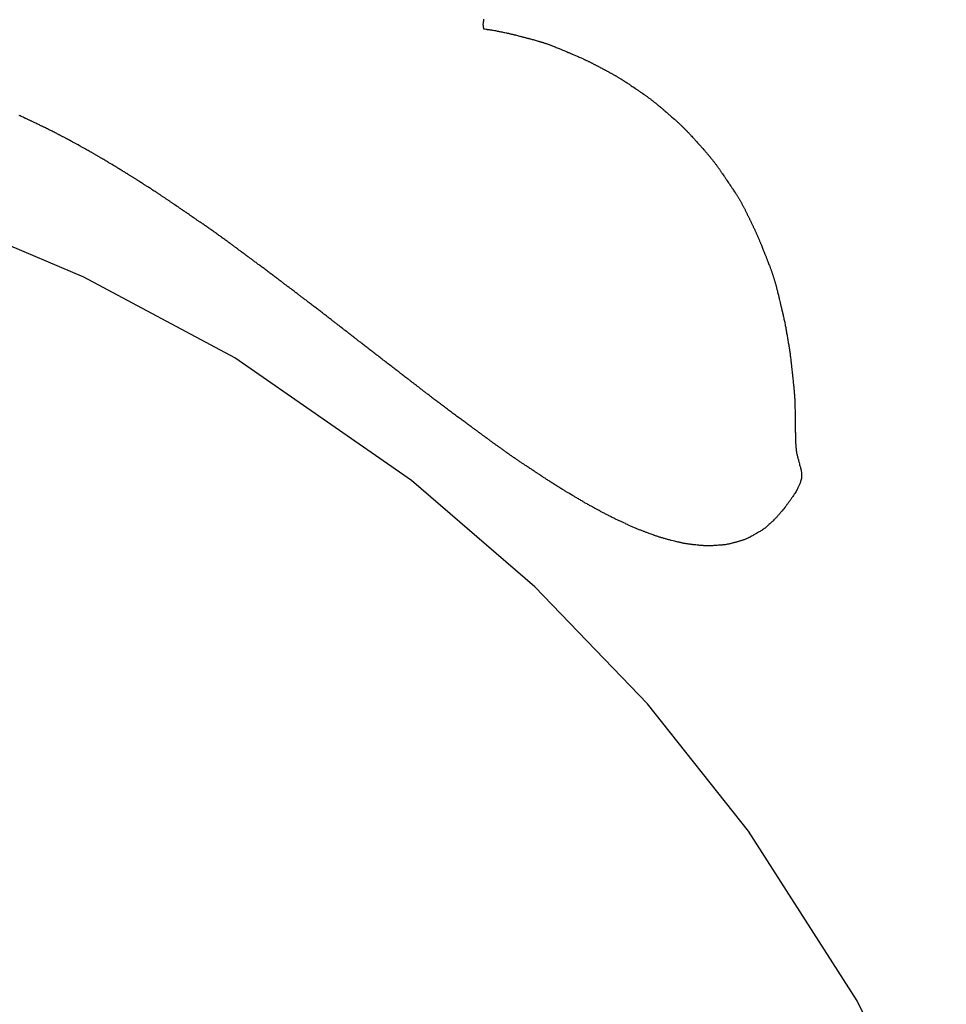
# Model space of a CAD drawing. Header units: millimetres. Extents: x -4577 to 1032787, y -66234 to 201209.
# Tile 105 of 256: x 3773.19 to 3774.8, y -8941.63 to -8939.92. Entities that reach past the tile are written whole.
import ezdxf

# ---------------------------------------------------------------- set-up
doc = ezdxf.new("R2010")
doc.units = ezdxf.units.MM
doc.linetypes.add('510_5_2OG_ELT_1004$0$11-07-22_DS_2OG$0$AUSGEZOGEN', pattern=[0])
doc.layers.add('510_5_2OG_ELT_1004$0$11-07-22_DS_2OG$0$EBENE_1', color=8, linetype='510_5_2OG_ELT_1004$0$11-07-22_DS_2OG$0$AUSGEZOGEN')

# ---------------------------------------------------------------- blocks, each defined once
blk = doc.blocks.new('510_5_2OG_ELT_1004')
at = {"layer": '510_5_2OG_ELT_1004$0$11-07-22_DS_2OG$0$EBENE_1'}
for p, q in [((3773.3049, -8940.3204), (3773.0323, -8940.2051)), ((3773.5671, -8940.4603), (3773.3049, -8940.3204)), ((3773.8738, -8940.6731), (3773.5671, -8940.4603)), ((3774.0875, -8940.8574), (3773.8738, -8940.6731)), ((3774.2829, -8941.0605), (3774.0875, -8940.8574)), ((3774.4585, -8941.2809), (3774.2829, -8941.0605)), ((3774.6471, -8941.5756), (3774.4585, -8941.2809)), ((3774.8016, -8941.8905), (3774.6471, -8941.5756))]:
    blk.add_line(p, q, dxfattribs=at)
blk.add_lwpolyline([(3773.9988, -8939.8726), (3773.9985, -8939.8746), (3773.9983, -8939.8764), (3773.9981, -8939.8779), (3773.9978, -8939.8801), (3773.9976, -8939.8816), (3773.9988, -8939.8897), (3774.0003, -8939.8899), (3774.003, -8939.8903), (3774.0041, -8939.8904), (3774.0051, -8939.8905), (3774.0062, -8939.8907), (3774.0072, -8939.8908), (3774.0083, -8939.8909), (3774.0093, -8939.8911), (3774.0103, -8939.8912), (3774.0114, -8939.8914), (3774.0124, -8939.8915), (3774.0135, -8939.8917), (3774.0145, -8939.8919), (3774.0155, -8939.8921), (3774.0175, -8939.8924), (3774.0193, -8939.8928), (3774.0209, -8939.8931), (3774.0222, -8939.8934), (3774.0234, -8939.8936), (3774.0245, -8939.8939), (3774.0256, -8939.8941), (3774.0269, -8939.8943), (3774.0286, -8939.8947), (3774.0296, -8939.8949), (3774.0309, -8939.8951), (3774.0323, -8939.8954), (3774.0339, -8939.8957), (3774.0357, -8939.8961), (3774.0376, -8939.8965), (3774.0386, -8939.8967), (3774.0396, -8939.8969), (3774.0406, -8939.8972), (3774.0417, -8939.8974), (3774.0427, -8939.8976), (3774.0438, -8939.8978), (3774.0448, -8939.8981), (3774.0459, -8939.8983), (3774.0469, -8939.8986), (3774.048, -8939.8988), (3774.049, -8939.8991), (3774.05, -8939.8993), (3774.051, -8939.8996), (3774.052, -8939.8998), (3774.054, -8939.9003), (3774.0559, -8939.9008), (3774.0576, -8939.9013), (3774.0593, -8939.9017), (3774.0608, -8939.9021), (3774.0622, -8939.9025), (3774.0634, -8939.9028), (3774.0646, -8939.9031), (3774.0658, -8939.9034), (3774.0669, -8939.9037), (3774.0679, -8939.904), (3774.069, -8939.9043), (3774.07, -8939.9045), (3774.0712, -8939.9049), (3774.0725, -8939.9052), (3774.074, -8939.9056), (3774.0758, -8939.9061), (3774.0768, -8939.9063), (3774.0778, -8939.9066), (3774.079, -8939.9069), (3774.0802, -8939.9072), (3774.0816, -8939.9076), (3774.0831, -8939.908), (3774.0846, -8939.9084), (3774.0863, -8939.9088), (3774.088, -8939.9093), (3774.0897, -8939.9098), (3774.0916, -8939.9103), (3774.0935, -8939.9108), (3774.0944, -8939.9111), (3774.0954, -8939.9114), (3774.0964, -8939.9117), (3774.0974, -8939.912), (3774.0984, -8939.9123), (3774.0994, -8939.9126), (3774.1004, -8939.9129), (3774.1014, -8939.9132), (3774.1024, -8939.9135), (3774.1034, -8939.9138), (3774.1045, -8939.9142), (3774.1055, -8939.9145), (3774.1065, -8939.9148), (3774.1075, -8939.9152), (3774.1086, -8939.9155), (3774.1096, -8939.9159), (3774.1106, -8939.9163), (3774.1116, -8939.9166), (3774.1126, -8939.917), (3774.1136, -8939.9174), (3774.1146, -8939.9177), (3774.1156, -8939.9181), (3774.1166, -8939.9185), (3774.1176, -8939.9189), (3774.1185, -8939.9192), (3774.1195, -8939.9196), (3774.1213, -8939.9203), (3774.1231, -8939.9211), (3774.1249, -8939.9218), (3774.1266, -8939.9225), (3774.1282, -8939.9231), (3774.1297, -8939.9238), (3774.1312, -8939.9244), (3774.1326, -8939.925), (3774.1338, -8939.9255), (3774.135, -8939.926), (3774.136, -8939.9265), (3774.1379, -8939.9272), (3774.1395, -8939.9279), (3774.1408, -8939.9285), (3774.1419, -8939.9289), (3774.1437, -8939.9297), (3774.1455, -8939.9305), (3774.1464, -8939.9309), (3774.1475, -8939.9313), (3774.1488, -8939.9319), (3774.1512, -8939.9329), (3774.1521, -8939.9333), (3774.1532, -8939.9337), (3774.1543, -8939.9342), (3774.1555, -8939.9347), (3774.1568, -8939.9353), (3774.1582, -8939.9359), (3774.1597, -8939.9365), (3774.1612, -8939.9372), (3774.1628, -8939.9378), (3774.1645, -8939.9386), (3774.1662, -8939.9393), (3774.1679, -8939.9401), (3774.1706, -8939.9413), (3774.1715, -8939.9417), (3774.1725, -8939.9421), (3774.1734, -8939.9426), (3774.1743, -8939.943), (3774.1752, -8939.9434), (3774.1762, -8939.9439), (3774.1771, -8939.9443), (3774.178, -8939.9447), (3774.179, -8939.9452), (3774.1799, -8939.9456), (3774.1808, -8939.9461), (3774.1817, -8939.9465), (3774.1827, -8939.947), (3774.1836, -8939.9474), (3774.1845, -8939.9479), (3774.1855, -8939.9484), (3774.1864, -8939.9488), (3774.1873, -8939.9493), (3774.1882, -8939.9498), (3774.1891, -8939.9502), (3774.1901, -8939.9507), (3774.191, -8939.9512), (3774.1919, -8939.9517), (3774.1928, -8939.9521), (3774.1937, -8939.9526), (3774.1946, -8939.9531), (3774.1956, -8939.9536), (3774.1965, -8939.954), (3774.1974, -8939.9545), (3774.1983, -8939.955), (3774.1992, -8939.9555), (3774.2001, -8939.956), (3774.201, -8939.9565), (3774.202, -8939.957), (3774.2029, -8939.9574), (3774.2038, -8939.9579), (3774.2047, -8939.9584), (3774.2056, -8939.9589), (3774.2065, -8939.9594), (3774.2074, -8939.9599), (3774.2083, -8939.9604), (3774.2092, -8939.9609), (3774.2102, -8939.9613), (3774.2111, -8939.9618), (3774.212, -8939.9623), (3774.2129, -8939.9628), (3774.2138, -8939.9633), (3774.2147, -8939.9638), (3774.2156, -8939.9643), (3774.2165, -8939.9648), (3774.2174, -8939.9653), (3774.2183, -8939.9658), (3774.2193, -8939.9663), (3774.2202, -8939.9668), (3774.2211, -8939.9673), (3774.222, -8939.9678), (3774.2229, -8939.9683), (3774.2238, -8939.9688), (3774.2247, -8939.9693), (3774.2256, -8939.9698), (3774.2265, -8939.9703), (3774.2274, -8939.9708), (3774.2283, -8939.9713), (3774.2292, -8939.9719), (3774.23, -8939.9724), (3774.2309, -8939.9729), (3774.2318, -8939.9734), (3774.2327, -8939.974), (3774.2336, -8939.9745), (3774.2345, -8939.975), (3774.2354, -8939.9756), (3774.2362, -8939.9761), (3774.2371, -8939.9766), (3774.238, -8939.9772), (3774.2388, -8939.9777), (3774.2397, -8939.9783), (3774.2414, -8939.9793), (3774.243, -8939.9804), (3774.2446, -8939.9814), (3774.2462, -8939.9824), (3774.2477, -8939.9834), (3774.2491, -8939.9844), (3774.2505, -8939.9853), (3774.2517, -8939.9861), (3774.2529, -8939.9869), (3774.254, -8939.9877), (3774.255, -8939.9883), (3774.2567, -8939.9895), (3774.258, -8939.9904), (3774.2599, -8939.9916), (3774.2624, -8939.9933), (3774.2634, -8939.994), (3774.2655, -8939.9954), (3774.2664, -8939.996), (3774.2675, -8939.9967), (3774.2686, -8939.9975), (3774.2699, -8939.9984), (3774.2712, -8939.9993), (3774.2726, -8940.0003), (3774.2741, -8940.0013), (3774.2765, -8940.0029), (3774.2773, -8940.0035), (3774.2781, -8940.0041), (3774.279, -8940.0047), (3774.2798, -8940.0053), (3774.2807, -8940.0059), (3774.2816, -8940.0066), (3774.2825, -8940.0072), (3774.2833, -8940.0078), (3774.2842, -8940.0085), (3774.2851, -8940.0091), (3774.286, -8940.0098), (3774.2869, -8940.0105), (3774.2878, -8940.0111), (3774.2887, -8940.0118), (3774.2896, -8940.0125), (3774.2905, -8940.0132), (3774.2914, -8940.0139), (3774.2923, -8940.0146), (3774.2932, -8940.0153), (3774.294, -8940.016), (3774.2949, -8940.0166), (3774.2958, -8940.0173), (3774.2966, -8940.018), (3774.2975, -8940.0187), (3774.2983, -8940.0194), (3774.2991, -8940.0201), (3774.2999, -8940.0207), (3774.3007, -8940.0214), (3774.3015, -8940.022), (3774.303, -8940.0233), (3774.3045, -8940.0245), (3774.3059, -8940.0257), (3774.3072, -8940.0268), (3774.3085, -8940.0279), (3774.3096, -8940.0289), (3774.3106, -8940.0297), (3774.3116, -8940.0306), (3774.3132, -8940.0319), (3774.3143, -8940.0329), (3774.3159, -8940.0343), (3774.3185, -8940.0365), (3774.3195, -8940.0374), (3774.3209, -8940.0386), (3774.3217, -8940.0393), (3774.3227, -8940.0401), (3774.3238, -8940.041), (3774.3249, -8940.0421), (3774.3262, -8940.0432), (3774.3276, -8940.0444), (3774.3298, -8940.0463), (3774.3305, -8940.047), (3774.3313, -8940.0476), (3774.3321, -8940.0483), (3774.3329, -8940.0491), (3774.3337, -8940.0498), (3774.3345, -8940.0506), (3774.3354, -8940.0513), (3774.3362, -8940.0521), (3774.3371, -8940.0529), (3774.3379, -8940.0537), (3774.3388, -8940.0545), (3774.3397, -8940.0553), (3774.3405, -8940.0561), (3774.3414, -8940.0569), (3774.3423, -8940.0578), (3774.3432, -8940.0586), (3774.344, -8940.0594), (3774.3449, -8940.0603), (3774.3458, -8940.0612), (3774.3466, -8940.062), (3774.3475, -8940.0629), (3774.3483, -8940.0637), (3774.3492, -8940.0646), (3774.35, -8940.0654), (3774.3509, -8940.0663), (3774.3517, -8940.0671), (3774.3525, -8940.068), (3774.3533, -8940.0688), (3774.3541, -8940.0697), (3774.3549, -8940.0705), (3774.3556, -8940.0713), (3774.3564, -8940.0721), (3774.3571, -8940.0729), (3774.3578, -8940.0737), (3774.3585, -8940.0744), (3774.3599, -8940.0759), (3774.3612, -8940.0773), (3774.3624, -8940.0787), (3774.3635, -8940.0799), (3774.3646, -8940.0811), (3774.3655, -8940.0821), (3774.3664, -8940.0831), (3774.3678, -8940.0846), (3774.3688, -8940.0858), (3774.3701, -8940.0872), (3774.3723, -8940.0897), (3774.3732, -8940.0906), (3774.3744, -8940.092), (3774.3751, -8940.0928), (3774.376, -8940.0938), (3774.3769, -8940.0949), (3774.378, -8940.096), (3774.3792, -8940.0974), (3774.3811, -8940.0995), (3774.3817, -8940.1003), (3774.3824, -8940.101), (3774.3831, -8940.1019), (3774.3838, -8940.1027), (3774.3846, -8940.1035), (3774.3853, -8940.1044), (3774.3861, -8940.1053), (3774.3868, -8940.1062), (3774.3876, -8940.1071), (3774.3884, -8940.108), (3774.3892, -8940.109), (3774.39, -8940.1099), (3774.3908, -8940.1109), (3774.3916, -8940.1119), (3774.3924, -8940.1129), (3774.3932, -8940.1139), (3774.3941, -8940.1149), (3774.3949, -8940.1159), (3774.3957, -8940.1169), (3774.3965, -8940.1179), (3774.3973, -8940.119), (3774.3981, -8940.12), (3774.3989, -8940.121), (3774.3997, -8940.1221), (3774.4005, -8940.1231), (3774.4013, -8940.1241), (3774.402, -8940.1252), (3774.4028, -8940.1262), (3774.4035, -8940.1272), (3774.4043, -8940.1283), (3774.405, -8940.1293), (3774.4057, -8940.1303), (3774.4065, -8940.1313), (3774.4072, -8940.1323), (3774.4079, -8940.1333), (3774.4085, -8940.1342), (3774.4092, -8940.1352), (3774.4099, -8940.1361), (3774.4105, -8940.137), (3774.4111, -8940.138), (3774.4117, -8940.1388), (3774.4123, -8940.1397), (3774.4135, -8940.1414), (3774.4145, -8940.143), (3774.4155, -8940.1444), (3774.4165, -8940.1458), (3774.4173, -8940.1471), (3774.4181, -8940.1482), (3774.4187, -8940.1492), (3774.4199, -8940.151), (3774.4209, -8940.1524), (3774.4216, -8940.1535), (3774.4227, -8940.1551), (3774.4236, -8940.1565), (3774.4246, -8940.158), (3774.4253, -8940.1589), (3774.426, -8940.1601), (3774.4275, -8940.1623), (3774.4282, -8940.1632), (3774.4288, -8940.1642), (3774.4296, -8940.1653), (3774.4304, -8940.1665), (3774.4312, -8940.1678), (3774.4322, -8940.1692), (3774.4331, -8940.1707), (3774.4342, -8940.1722), (3774.4358, -8940.1747), (3774.4363, -8940.1755), (3774.4368, -8940.1764), (3774.4374, -8940.1772), (3774.438, -8940.1781), (3774.4385, -8940.179), (3774.4391, -8940.1799), (3774.4397, -8940.1809), (3774.4403, -8940.1818), (3774.4408, -8940.1827), (3774.4414, -8940.1837), (3774.442, -8940.1846), (3774.4426, -8940.1856), (3774.4431, -8940.1866), (3774.4437, -8940.1875), (3774.4443, -8940.1885), (3774.4448, -8940.1895), (3774.4454, -8940.1905), (3774.446, -8940.1915), (3774.4465, -8940.1924), (3774.447, -8940.1934), (3774.4476, -8940.1944), (3774.4481, -8940.1954), (3774.4487, -8940.1964), (3774.4492, -8940.1974), (3774.4497, -8940.1984), (3774.4502, -8940.1994), (3774.4508, -8940.2004), (3774.4513, -8940.2014), (3774.4518, -8940.2024), (3774.4523, -8940.2034), (3774.4528, -8940.2044), (3774.4533, -8940.2055), (3774.4538, -8940.2065), (3774.4543, -8940.2075), (3774.4548, -8940.2085), (3774.4553, -8940.2095), (3774.4558, -8940.2105), (3774.4563, -8940.2115), (3774.4568, -8940.2126), (3774.4573, -8940.2136), (3774.4578, -8940.2146), (3774.4583, -8940.2156), (3774.4588, -8940.2166), (3774.4593, -8940.2177), (3774.4598, -8940.2187), (3774.4603, -8940.2197), (3774.4608, -8940.2207), (3774.4613, -8940.2217), (3774.4618, -8940.2228), (3774.4623, -8940.2238), (3774.4627, -8940.2248), (3774.4632, -8940.2258), (3774.4637, -8940.2269), (3774.4642, -8940.2279), (3774.4647, -8940.2289), (3774.4652, -8940.2299), (3774.4657, -8940.2309), (3774.4662, -8940.232), (3774.4666, -8940.233), (3774.4671, -8940.234), (3774.4676, -8940.235), (3774.4681, -8940.2361), (3774.4686, -8940.2371), (3774.4691, -8940.2381), (3774.4695, -8940.2391), (3774.47, -8940.2402), (3774.4705, -8940.2412), (3774.471, -8940.2422), (3774.4714, -8940.2433), (3774.4719, -8940.2443), (3774.4724, -8940.2453), (3774.4728, -8940.2464), (3774.4733, -8940.2474), (3774.4737, -8940.2484), (3774.4742, -8940.2495), (3774.4747, -8940.2505), (3774.4751, -8940.2515), (3774.4756, -8940.2526), (3774.476, -8940.2536), (3774.4764, -8940.2546), (3774.4769, -8940.2557), (3774.4773, -8940.2567), (3774.4777, -8940.2577), (3774.4782, -8940.2587), (3774.4786, -8940.2597), (3774.479, -8940.2607), (3774.4794, -8940.2617), (3774.4798, -8940.2627), (3774.4802, -8940.2637), (3774.4806, -8940.2646), (3774.4813, -8940.2664), (3774.4821, -8940.2682), (3774.4828, -8940.2699), (3774.4834, -8940.2715), (3774.484, -8940.2731), (3774.4846, -8940.2745), (3774.4851, -8940.2758), (3774.4855, -8940.2769), (3774.4863, -8940.2789), (3774.4869, -8940.2804), (3774.4879, -8940.2828), (3774.4888, -8940.2852), (3774.4892, -8940.2863), (3774.4901, -8940.2885), (3774.4905, -8940.2895), (3774.491, -8940.2907), (3774.4915, -8940.292), (3774.492, -8940.2934), (3774.4926, -8940.2949), (3774.4933, -8940.2966), (3774.4943, -8940.2993), (3774.4947, -8940.3003), (3774.4951, -8940.3013), (3774.4954, -8940.3023), (3774.4958, -8940.3033), (3774.4962, -8940.3043), (3774.4966, -8940.3054), (3774.497, -8940.3065), (3774.4974, -8940.3075), (3774.4978, -8940.3086), (3774.4982, -8940.3098), (3774.4986, -8940.3109), (3774.499, -8940.312), (3774.4994, -8940.3132), (3774.4998, -8940.3143), (3774.5002, -8940.3155), (3774.5005, -8940.3167), (3774.5009, -8940.3179), (3774.5013, -8940.319), (3774.5017, -8940.3202), (3774.5021, -8940.3214), (3774.5024, -8940.3226), (3774.5028, -8940.3238), (3774.5031, -8940.325), (3774.5035, -8940.3262), (3774.5038, -8940.3273), (3774.5042, -8940.3285), (3774.5045, -8940.3297), (3774.5048, -8940.3308), (3774.5052, -8940.332), (3774.5055, -8940.3331), (3774.5058, -8940.3343), (3774.5061, -8940.3354), (3774.5064, -8940.3365), (3774.5067, -8940.3376), (3774.5069, -8940.3386), (3774.5072, -8940.3397), (3774.5075, -8940.3407), (3774.5077, -8940.3418), (3774.508, -8940.3428), (3774.5085, -8940.3447), (3774.5089, -8940.3465), (3774.5093, -8940.3482), (3774.5097, -8940.3499), (3774.5101, -8940.3513), (3774.5104, -8940.3527), (3774.5107, -8940.3539), (3774.511, -8940.355), (3774.5114, -8940.357), (3774.5118, -8940.3585), (3774.5121, -8940.3598), (3774.5126, -8940.3618), (3774.5132, -8940.3644), (3774.5135, -8940.3654), (3774.5137, -8940.3665), (3774.5141, -8940.3679), (3774.5147, -8940.3704), (3774.5149, -8940.3714), (3774.5152, -8940.3725), (3774.5155, -8940.3737), (3774.5158, -8940.3749), (3774.5161, -8940.3763), (3774.5164, -8940.3777), (3774.5168, -8940.3792), (3774.5172, -8940.3808), (3774.5175, -8940.3824), (3774.5179, -8940.3841), (3774.5183, -8940.3858), (3774.5187, -8940.3875), (3774.5191, -8940.3893), (3774.5195, -8940.3912), (3774.5199, -8940.393), (3774.5203, -8940.3949), (3774.5207, -8940.3967), (3774.5211, -8940.3986), (3774.5215, -8940.4004), (3774.5218, -8940.4023), (3774.5222, -8940.4042), (3774.5225, -8940.406), (3774.5229, -8940.4079), (3774.5232, -8940.4098), (3774.5236, -8940.4117), (3774.5239, -8940.4135), (3774.5242, -8940.4154), (3774.5245, -8940.4173), (3774.5249, -8940.4192), (3774.5252, -8940.421), (3774.5255, -8940.4229), (3774.5258, -8940.4248), (3774.5262, -8940.4267), (3774.5265, -8940.4285), (3774.5268, -8940.4304), (3774.5271, -8940.4323), (3774.5274, -8940.4342), (3774.5278, -8940.4361), (3774.5281, -8940.4379), (3774.5284, -8940.4398), (3774.5287, -8940.4417), (3774.529, -8940.4436), (3774.5293, -8940.4454), (3774.5296, -8940.4473), (3774.5298, -8940.4492), (3774.5301, -8940.4511), (3774.5304, -8940.453), (3774.5306, -8940.4549), (3774.5309, -8940.4567), (3774.5311, -8940.4586), (3774.5314, -8940.4605), (3774.5316, -8940.4623), (3774.5318, -8940.4641), (3774.532, -8940.4659), (3774.5322, -8940.4676), (3774.5324, -8940.4693), (3774.5326, -8940.471), (3774.5328, -8940.4725), (3774.5329, -8940.4741), (3774.5331, -8940.4755), (3774.5332, -8940.4769), (3774.5334, -8940.4783), (3774.5335, -8940.4795), (3774.5336, -8940.4807), (3774.5337, -8940.4817), (3774.5339, -8940.4837), (3774.5341, -8940.4855), (3774.5343, -8940.4871), (3774.5345, -8940.4886), (3774.5346, -8940.49), (3774.5347, -8940.4913), (3774.5349, -8940.4926), (3774.535, -8940.494), (3774.5352, -8940.4955), (3774.5354, -8940.4971), (3774.5356, -8940.4998), (3774.5358, -8940.5008), (3774.5359, -8940.5019), (3774.536, -8940.5031), (3774.5361, -8940.5043), (3774.5363, -8940.5056), (3774.5364, -8940.507), (3774.5366, -8940.5084), (3774.5367, -8940.51), (3774.5369, -8940.5116), (3774.537, -8940.5132), (3774.5372, -8940.5149), (3774.5374, -8940.5166), (3774.5375, -8940.5184), (3774.5377, -8940.5202), (3774.5378, -8940.522), (3774.538, -8940.5239), (3774.5381, -8940.5257), (3774.5382, -8940.5276), (3774.5384, -8940.5295), (3774.5385, -8940.5314), (3774.5386, -8940.5333), (3774.5386, -8940.5352), (3774.5387, -8940.5371), (3774.5388, -8940.539), (3774.5388, -8940.5408), (3774.5389, -8940.5427), (3774.5389, -8940.5446), (3774.539, -8940.5465), (3774.539, -8940.5484), (3774.5391, -8940.5503), (3774.5391, -8940.5522), (3774.5391, -8940.5541), (3774.5391, -8940.556), (3774.5392, -8940.5579), (3774.5392, -8940.5598), (3774.5392, -8940.5617), (3774.5392, -8940.5635), (3774.5393, -8940.5654), (3774.5393, -8940.5672), (3774.5393, -8940.569), (3774.5393, -8940.5708), (3774.5394, -8940.5725), (3774.5394, -8940.5742), (3774.5394, -8940.5758), (3774.5394, -8940.5774), (3774.5394, -8940.5789), (3774.5395, -8940.5803), (3774.5395, -8940.5816), (3774.5395, -8940.5829), (3774.5395, -8940.584), (3774.5395, -8940.5851), (3774.5395, -8940.5871), (3774.5395, -8940.5887), (3774.5396, -8940.5902), (3774.5396, -8940.5915), (3774.5396, -8940.5926), (3774.5396, -8940.5937), (3774.5396, -8940.5948), (3774.5396, -8940.5959), (3774.5396, -8940.5969), (3774.5396, -8940.598), (3774.5396, -8940.5991), (3774.5397, -8940.6001), (3774.5397, -8940.6012), (3774.5397, -8940.6023), (3774.5398, -8940.6033), (3774.5398, -8940.6044), (3774.54, -8940.6064), (3774.5401, -8940.6081), (3774.5402, -8940.6102), (3774.5405, -8940.6137), (3774.5407, -8940.6161), (3774.5408, -8940.6172), (3774.5409, -8940.6185), (3774.5411, -8940.6198), (3774.5412, -8940.6211), (3774.5414, -8940.6225), (3774.5417, -8940.624), (3774.5419, -8940.6254), (3774.5422, -8940.6268), (3774.5425, -8940.6282), (3774.5429, -8940.6296), (3774.5432, -8940.6309), (3774.5435, -8940.6322), (3774.5439, -8940.6334), (3774.5442, -8940.6346), (3774.5445, -8940.6357), (3774.5448, -8940.6368), (3774.5451, -8940.6379), (3774.5453, -8940.6389), (3774.5456, -8940.6399), (3774.5459, -8940.6409), (3774.5461, -8940.6418), (3774.5466, -8940.6438), (3774.5471, -8940.6456), (3774.5476, -8940.6473), (3774.548, -8940.6488), (3774.5483, -8940.6499), (3774.5488, -8940.6518), (3774.5491, -8940.6534), (3774.5495, -8940.655), (3774.5498, -8940.6567), (3774.5501, -8940.6593), (3774.5504, -8940.6647), (3774.5505, -8940.6658), (3774.5504, -8940.667), (3774.5503, -8940.6682), (3774.5501, -8940.6694), (3774.5496, -8940.6714), (3774.5486, -8940.6748), (3774.5483, -8940.6759), (3774.5479, -8940.6772), (3774.5474, -8940.6785), (3774.5469, -8940.6797), (3774.5464, -8940.6809), (3774.5459, -8940.682), (3774.544, -8940.686), (3774.5434, -8940.6873), (3774.5426, -8940.6888), (3774.5418, -8940.6905), (3774.5408, -8940.6922), (3774.5398, -8940.6939), (3774.5388, -8940.6954), (3774.5378, -8940.6968), (3774.537, -8940.6979), (3774.5363, -8940.6989), (3774.5352, -8940.7006), (3774.5346, -8940.7014), (3774.534, -8940.7024), (3774.5332, -8940.7035), (3774.5322, -8940.7049), (3774.5317, -8940.7057), (3774.531, -8940.7066), (3774.5304, -8940.7076), (3774.5296, -8940.7086), (3774.5289, -8940.7096), (3774.5281, -8940.7107), (3774.5274, -8940.7118), (3774.5266, -8940.7128), (3774.5258, -8940.7139), (3774.525, -8940.7149), (3774.5243, -8940.7158), (3774.5236, -8940.7167), (3774.5224, -8940.7182), (3774.5217, -8940.7191), (3774.5188, -8940.7228), (3774.5178, -8940.724), (3774.5167, -8940.7255), (3774.516, -8940.7262), (3774.5154, -8940.727), (3774.5147, -8940.7278), (3774.514, -8940.7286), (3774.5134, -8940.7294), (3774.5127, -8940.7302), (3774.512, -8940.731), (3774.5114, -8940.7317), (3774.5107, -8940.7325), (3774.51, -8940.7333), (3774.5093, -8940.7341), (3774.5086, -8940.7349), (3774.508, -8940.7356), (3774.5073, -8940.7364), (3774.5066, -8940.7372), (3774.5059, -8940.7379), (3774.5052, -8940.7387), (3774.5045, -8940.7394), (3774.5037, -8940.7402), (3774.5023, -8940.7415), (3774.501, -8940.7428), (3774.4998, -8940.7439), (3774.4989, -8940.7448), (3774.4951, -8940.7483), (3774.4938, -8940.7495), (3774.4929, -8940.7503), (3774.4919, -8940.7512), (3774.4909, -8940.7522), (3774.4897, -8940.7532), (3774.4884, -8940.7543), (3774.487, -8940.7554), (3774.4856, -8940.7565), (3774.4842, -8940.7576), (3774.4827, -8940.7586), (3774.4812, -8940.7596), (3774.4798, -8940.7605), (3774.4784, -8940.7614), (3774.4771, -8940.7621), (3774.4759, -8940.7628), (3774.474, -8940.7639), (3774.4723, -8940.7648), (3774.4686, -8940.7669), (3774.4677, -8940.7675), (3774.4666, -8940.7681), (3774.4652, -8940.7688), (3774.4637, -8940.7697), (3774.4619, -8940.7706), (3774.461, -8940.7711), (3774.4601, -8940.7716), (3774.4591, -8940.7721), (3774.4581, -8940.7725), (3774.4571, -8940.773), (3774.4561, -8940.7735), (3774.455, -8940.774), (3774.454, -8940.7744), (3774.4529, -8940.7748), (3774.4518, -8940.7753), (3774.4507, -8940.7757), (3774.4497, -8940.7761), (3774.4486, -8940.7764), (3774.4475, -8940.7768), (3774.4464, -8940.7772), (3774.4453, -8940.7775), (3774.4442, -8940.7779), (3774.4431, -8940.7782), (3774.442, -8940.7785), (3774.4408, -8940.7788), (3774.4397, -8940.7792), (3774.4386, -8940.7795), (3774.4375, -8940.7798), (3774.4364, -8940.7801), (3774.4353, -8940.7804), (3774.4341, -8940.7807), (3774.433, -8940.781), (3774.4319, -8940.7813), (3774.4308, -8940.7816), (3774.4297, -8940.7819), (3774.4285, -8940.7822), (3774.4274, -8940.7825), (3774.4263, -8940.7828), (3774.4252, -8940.783), (3774.424, -8940.7833), (3774.4229, -8940.7835), (3774.4218, -8940.7837), (3774.4206, -8940.7839), (3774.4195, -8940.7841), (3774.4184, -8940.7843), (3774.4172, -8940.7844), (3774.4161, -8940.7846), (3774.415, -8940.7847), (3774.414, -8940.7848), (3774.4129, -8940.7849), (3774.4109, -8940.7851), (3774.4091, -8940.7852), (3774.4076, -8940.7854), (3774.4062, -8940.7854), (3774.4039, -8940.7856), (3774.4006, -8940.7858), (3774.3995, -8940.7859), (3774.398, -8940.786), (3774.3963, -8940.7861), (3774.3944, -8940.7861), (3774.3933, -8940.7862), (3774.3923, -8940.7862), (3774.3912, -8940.7863), (3774.39, -8940.7863), (3774.3889, -8940.7863), (3774.3877, -8940.7863), (3774.3865, -8940.7863), (3774.3853, -8940.7863), (3774.3841, -8940.7862), (3774.3829, -8940.7862), (3774.3817, -8940.7862), (3774.3806, -8940.7861), (3774.3794, -8940.786), (3774.3783, -8940.7859), (3774.3772, -8940.7858), (3774.3761, -8940.7858), (3774.3741, -8940.7856), (3774.3722, -8940.7854), (3774.3706, -8940.7852), (3774.3693, -8940.7851), (3774.367, -8940.7848), (3774.3635, -8940.7844), (3774.3624, -8940.7843), (3774.3609, -8940.7841), (3774.3581, -8940.7838), (3774.3571, -8940.7836), (3774.356, -8940.7835), (3774.3549, -8940.7834), (3774.3538, -8940.7832), (3774.3526, -8940.783), (3774.3513, -8940.7828), (3774.3501, -8940.7827), (3774.3489, -8940.7824), (3774.3476, -8940.7822), (3774.3463, -8940.782), (3774.3451, -8940.7818), (3774.3438, -8940.7815), (3774.3426, -8940.7813), (3774.3413, -8940.781), (3774.3401, -8940.7807), (3774.339, -8940.7805), (3774.3378, -8940.7802), (3774.3367, -8940.78), (3774.3356, -8940.7797), (3774.3337, -8940.7792), (3774.3319, -8940.7788), (3774.3305, -8940.7784), (3774.3276, -8940.7777), (3774.3241, -8940.7768), (3774.323, -8940.7765), (3774.3215, -8940.7761), (3774.3196, -8940.7757), (3774.3186, -8940.7754), (3774.3176, -8940.7751), (3774.3165, -8940.7748), (3774.3153, -8940.7745), (3774.3141, -8940.7742), (3774.3128, -8940.7738), (3774.3116, -8940.7735), (3774.3103, -8940.7731), (3774.3089, -8940.7727), (3774.3076, -8940.7723), (3774.3063, -8940.7719), (3774.3049, -8940.7715), (3774.3036, -8940.7711), (3774.3023, -8940.7706), (3774.301, -8940.7702), (3774.2997, -8940.7698), (3774.2984, -8940.7693), (3774.2972, -8940.7689), (3774.296, -8940.7685), (3774.2949, -8940.7681), (3774.2938, -8940.7677), (3774.2928, -8940.7673), (3774.2909, -8940.7666), (3774.2893, -8940.766), (3774.288, -8940.7656), (3774.2857, -8940.7647), (3774.2822, -8940.7634), (3774.2809, -8940.7629), (3774.2785, -8940.762), (3774.2775, -8940.7616), (3774.2764, -8940.7613), (3774.2753, -8940.7608), (3774.2741, -8940.7604), (3774.2729, -8940.7599), (3774.2716, -8940.7594), (3774.2703, -8940.7589), (3774.2689, -8940.7584), (3774.2676, -8940.7578), (3774.2662, -8940.7573), (3774.2648, -8940.7567), (3774.2634, -8940.7561), (3774.262, -8940.7555), (3774.2606, -8940.7549), (3774.2592, -8940.7544), (3774.2578, -8940.7538), (3774.2564, -8940.7532), (3774.2551, -8940.7526), (3774.2538, -8940.752), (3774.2526, -8940.7514), (3774.2514, -8940.7509), (3774.2502, -8940.7504), (3774.2492, -8940.7499), (3774.2481, -8940.7494), (3774.2463, -8940.7485), (3774.2447, -8940.7478), (3774.2418, -8940.7464), (3774.2384, -8940.7449), (3774.2372, -8940.7443), (3774.2356, -8940.7436), (3774.2347, -8940.7431), (3774.2337, -8940.7427), (3774.2326, -8940.7422), (3774.2315, -8940.7416), (3774.2303, -8940.7411), (3774.229, -8940.7405), (3774.2277, -8940.7398), (3774.2263, -8940.7392), (3774.2249, -8940.7385), (3774.2235, -8940.7378), (3774.222, -8940.7371), (3774.2206, -8940.7364), (3774.2191, -8940.7357), (3774.2176, -8940.7349), (3774.2162, -8940.7342), (3774.2147, -8940.7334), (3774.2132, -8940.7327), (3774.2118, -8940.7319), (3774.2104, -8940.7312), (3774.209, -8940.7305), (3774.2077, -8940.7298), (3774.2064, -8940.7291), (3774.2052, -8940.7284), (3774.204, -8940.7278), (3774.2029, -8940.7272), (3774.2018, -8940.7266), (3774.2009, -8940.7261), (3774.1992, -8940.7252), (3774.1979, -8940.7245), (3774.1957, -8940.7233), (3774.1932, -8940.7219), (3774.1923, -8940.7214), (3774.191, -8940.7207), (3774.1894, -8940.7199), (3774.1884, -8940.7193), (3774.1874, -8940.7188), (3774.1863, -8940.7182), (3774.1851, -8940.7175), (3774.1838, -8940.7168), (3774.1825, -8940.7161), (3774.1811, -8940.7153), (3774.1797, -8940.7146), (3774.1782, -8940.7137), (3774.1768, -8940.7129), (3774.1752, -8940.7121), (3774.1737, -8940.7112), (3774.1722, -8940.7103), (3774.1706, -8940.7094), (3774.1691, -8940.7085), (3774.1676, -8940.7077), (3774.166, -8940.7068), (3774.1645, -8940.7059), (3774.1631, -8940.705), (3774.1616, -8940.7042), (3774.1602, -8940.7033), (3774.1589, -8940.7025), (3774.1576, -8940.7018), (3774.1564, -8940.701), (3774.1552, -8940.7003), (3774.1541, -8940.6997), (3774.1531, -8940.6991), (3774.1513, -8940.698), (3774.15, -8940.6971), (3774.1476, -8940.6957), (3774.1452, -8940.6943), (3774.1443, -8940.6937), (3774.1422, -8940.6924), (3774.1413, -8940.6919), (3774.1403, -8940.6913), (3774.1392, -8940.6906), (3774.1381, -8940.6899), (3774.1368, -8940.6892), (3774.1355, -8940.6884), (3774.1341, -8940.6875), (3774.1327, -8940.6867), (3774.1312, -8940.6857), (3774.1297, -8940.6848), (3774.1282, -8940.6839), (3774.1266, -8940.6829), (3774.125, -8940.6819), (3774.1234, -8940.6809), (3774.1218, -8940.6799), (3774.1202, -8940.6788), (3774.1186, -8940.6778), (3774.117, -8940.6768), (3774.1154, -8940.6758), (3774.1139, -8940.6748), (3774.1124, -8940.6738), (3774.1109, -8940.6728), (3774.1094, -8940.6719), (3774.108, -8940.671), (3774.1066, -8940.6701), (3774.1053, -8940.6692), (3774.104, -8940.6684), (3774.1028, -8940.6676), (3774.1017, -8940.6668), (3774.1006, -8940.6661), (3774.0996, -8940.6654), (3774.0987, -8940.6648), (3774.097, -8940.6637), (3774.0955, -8940.6627), (3774.0942, -8940.6618), (3774.093, -8940.6611), (3774.0919, -8940.6604), (3774.0909, -8940.6597), (3774.0899, -8940.659), (3774.0889, -8940.6583), (3774.0877, -8940.6576), (3774.0864, -8940.6567), (3774.0848, -8940.6557), (3774.0839, -8940.655), (3774.0829, -8940.6544), (3774.0818, -8940.6536), (3774.0805, -8940.6528), (3774.0792, -8940.652), (3774.0777, -8940.651), (3774.0761, -8940.6499), (3774.0753, -8940.6494), (3774.0744, -8940.6488), (3774.0735, -8940.6482), (3774.0725, -8940.6475), (3774.0715, -8940.6469), (3774.0705, -8940.6462), (3774.0695, -8940.6456), (3774.0685, -8940.6449), (3774.0674, -8940.6442), (3774.0663, -8940.6434), (3774.0652, -8940.6427), (3774.0641, -8940.6419), (3774.0629, -8940.6412), (3774.0618, -8940.6404), (3774.0606, -8940.6396), (3774.0594, -8940.6388), (3774.0582, -8940.638), (3774.057, -8940.6371), (3774.0557, -8940.6363), (3774.0545, -8940.6355), (3774.0532, -8940.6346), (3774.052, -8940.6338), (3774.0507, -8940.6329), (3774.0495, -8940.632), (3774.0482, -8940.6312), (3774.0469, -8940.6303), (3774.0456, -8940.6294), (3774.0444, -8940.6285), (3774.0431, -8940.6276), (3774.0418, -8940.6268), (3774.0406, -8940.6259), (3774.0393, -8940.625), (3774.0381, -8940.6241), (3774.0368, -8940.6232), (3774.0356, -8940.6223), (3774.0343, -8940.6215), (3774.0331, -8940.6206), (3774.0319, -8940.6197), (3774.0307, -8940.6189), (3774.0295, -8940.618), (3774.0284, -8940.6172), (3774.0272, -8940.6164), (3774.0261, -8940.6155), (3774.0249, -8940.6147), (3774.0238, -8940.6139), (3774.0227, -8940.6131), (3774.0217, -8940.6124), (3774.0206, -8940.6116), (3774.0196, -8940.6109), (3774.0186, -8940.6101), (3774.0176, -8940.6094), (3774.0167, -8940.6087), (3774.0158, -8940.6081), (3774.0149, -8940.6074), (3774.014, -8940.6068), (3774.0124, -8940.6056), (3774.0109, -8940.6045), (3774.0095, -8940.6035), (3774.0082, -8940.6025), (3774.0071, -8940.6017), (3774.006, -8940.6009), (3774.005, -8940.6002), (3774.0033, -8940.599), (3774.0019, -8940.598), (3774.0007, -8940.5971), (3773.9996, -8940.5962), (3773.9985, -8940.5955), (3773.9975, -8940.5947), (3773.9962, -8940.5938), (3773.9948, -8940.5927), (3773.9939, -8940.5921), (3773.993, -8940.5914), (3773.9919, -8940.5906), (3773.9907, -8940.5897), (3773.9894, -8940.5888), (3773.9879, -8940.5877), (3773.9871, -8940.5871), (3773.9862, -8940.5865), (3773.9853, -8940.5858), (3773.9844, -8940.5851), (3773.9834, -8940.5844), (3773.9823, -8940.5836), (3773.9812, -8940.5828), (3773.9801, -8940.582), (3773.9789, -8940.5811), (3773.9777, -8940.5802), (3773.9764, -8940.5793), (3773.9751, -8940.5783), (3773.9738, -8940.5773), (3773.9724, -8940.5763), (3773.9709, -8940.5753), (3773.9695, -8940.5742), (3773.968, -8940.5731), (3773.9665, -8940.572), (3773.965, -8940.5709), (3773.9634, -8940.5697), (3773.9618, -8940.5686), (3773.9602, -8940.5674), (3773.9585, -8940.5662), (3773.9569, -8940.5649), (3773.9552, -8940.5637), (3773.9535, -8940.5624), (3773.9518, -8940.5612), (3773.9501, -8940.5599), (3773.9484, -8940.5586), (3773.9466, -8940.5573), (3773.9449, -8940.556), (3773.9431, -8940.5547), (3773.9414, -8940.5534), (3773.9396, -8940.5521), (3773.9378, -8940.5508), (3773.9361, -8940.5495), (3773.9343, -8940.5481), (3773.9326, -8940.5468), (3773.9308, -8940.5455), (3773.9291, -8940.5442), (3773.9274, -8940.5429), (3773.9257, -8940.5416), (3773.924, -8940.5403), (3773.9223, -8940.539), (3773.9206, -8940.5378), (3773.919, -8940.5365), (3773.9173, -8940.5353), (3773.9157, -8940.5341), (3773.9142, -8940.5329), (3773.9126, -8940.5317), (3773.9111, -8940.5305), (3773.9096, -8940.5294), (3773.9081, -8940.5283), (3773.9067, -8940.5272), (3773.9053, -8940.5261), (3773.904, -8940.5251), (3773.9027, -8940.5241), (3773.9014, -8940.5231), (3773.9002, -8940.5222), (3773.899, -8940.5213), (3773.8978, -8940.5204), (3773.8968, -8940.5196), (3773.8957, -8940.5188), (3773.8947, -8940.518), (3773.8938, -8940.5173), (3773.8929, -8940.5166), (3773.8914, -8940.5154), (3773.89, -8940.5144), (3773.8888, -8940.5134), (3773.8878, -8940.5127), (3773.8862, -8940.5114), (3773.8843, -8940.51), (3773.8828, -8940.5089), (3773.882, -8940.5083), (3773.8808, -8940.5073), (3773.88, -8940.5067), (3773.879, -8940.5059), (3773.8778, -8940.505), (3773.8757, -8940.5034), (3773.8749, -8940.5028), (3773.874, -8940.5021), (3773.8731, -8940.5014), (3773.8721, -8940.5006), (3773.8711, -8940.4998), (3773.87, -8940.499), (3773.8688, -8940.4981), (3773.8676, -8940.4972), (3773.8663, -8940.4962), (3773.865, -8940.4952), (3773.8637, -8940.4942), (3773.8623, -8940.4931), (3773.8609, -8940.492), (3773.8594, -8940.4909), (3773.8579, -8940.4897), (3773.8563, -8940.4885), (3773.8548, -8940.4873), (3773.8531, -8940.4861), (3773.8515, -8940.4848), (3773.8498, -8940.4835), (3773.8481, -8940.4822), (3773.8464, -8940.4809), (3773.8447, -8940.4796), (3773.8429, -8940.4782), (3773.8411, -8940.4768), (3773.8393, -8940.4754), (3773.8375, -8940.474), (3773.8357, -8940.4726), (3773.8339, -8940.4712), (3773.832, -8940.4698), (3773.8302, -8940.4684), (3773.8283, -8940.467), (3773.8265, -8940.4655), (3773.8247, -8940.4641), (3773.8228, -8940.4627), (3773.821, -8940.4613), (3773.8191, -8940.4598), (3773.8173, -8940.4584), (3773.8155, -8940.457), (3773.8137, -8940.4556), (3773.8119, -8940.4542), (3773.8101, -8940.4528), (3773.8083, -8940.4515), (3773.8066, -8940.4501), (3773.8048, -8940.4488), (3773.8031, -8940.4475), (3773.8014, -8940.4461), (3773.7998, -8940.4449), (3773.7981, -8940.4436), (3773.7965, -8940.4423), (3773.7949, -8940.4411), (3773.7934, -8940.4399), (3773.7919, -8940.4387), (3773.7904, -8940.4376), (3773.789, -8940.4365), (3773.7876, -8940.4354), (3773.7862, -8940.4343), (3773.7849, -8940.4333), (3773.7836, -8940.4323), (3773.7824, -8940.4314), (3773.7812, -8940.4305), (3773.7801, -8940.4296), (3773.779, -8940.4287), (3773.778, -8940.4279), (3773.777, -8940.4272), (3773.7761, -8940.4265), (3773.7752, -8940.4258), (3773.7743, -8940.4251), (3773.7728, -8940.4239), (3773.7714, -8940.4229), (3773.7702, -8940.4219), (3773.7691, -8940.4211), (3773.7681, -8940.4203), (3773.7665, -8940.419), (3773.7651, -8940.418), (3773.764, -8940.4171), (3773.7629, -8940.4163), (3773.7618, -8940.4154), (3773.7606, -8940.4145), (3773.7585, -8940.4128), (3773.7576, -8940.4122), (3773.7567, -8940.4114), (3773.7556, -8940.4106), (3773.7544, -8940.4097), (3773.7532, -8940.4087), (3773.751, -8940.407), (3773.7502, -8940.4064), (3773.7493, -8940.4057), (3773.7484, -8940.405), (3773.7475, -8940.4043), (3773.7466, -8940.4036), (3773.7456, -8940.4028), (3773.7446, -8940.402), (3773.7435, -8940.4012), (3773.7424, -8940.4004), (3773.7413, -8940.3995), (3773.7402, -8940.3986), (3773.739, -8940.3977), (3773.7378, -8940.3968), (3773.7365, -8940.3958), (3773.7353, -8940.3948), (3773.734, -8940.3938), (3773.7327, -8940.3928), (3773.7314, -8940.3918), (3773.7301, -8940.3908), (3773.7287, -8940.3897), (3773.7273, -8940.3887), (3773.726, -8940.3876), (3773.7246, -8940.3865), (3773.7232, -8940.3855), (3773.7217, -8940.3844), (3773.7203, -8940.3833), (3773.7189, -8940.3822), (3773.7174, -8940.381), (3773.716, -8940.3799), (3773.7145, -8940.3788), (3773.7131, -8940.3777), (3773.7116, -8940.3766), (3773.7101, -8940.3754), (3773.7087, -8940.3743), (3773.7072, -8940.3732), (3773.7058, -8940.3721), (3773.7043, -8940.371), (3773.7029, -8940.3699), (3773.7015, -8940.3688), (3773.7, -8940.3677), (3773.6986, -8940.3667), (3773.6972, -8940.3656), (3773.6959, -8940.3646), (3773.6945, -8940.3635), (3773.6932, -8940.3625), (3773.6919, -8940.3615), (3773.6906, -8940.3605), (3773.6893, -8940.3596), (3773.6881, -8940.3586), (3773.6868, -8940.3577), (3773.6857, -8940.3568), (3773.6845, -8940.3559), (3773.6834, -8940.355), (3773.6823, -8940.3542), (3773.6812, -8940.3534), (3773.6802, -8940.3527), (3773.6792, -8940.3519), (3773.6783, -8940.3512), (3773.6774, -8940.3505), (3773.6765, -8940.3499), (3773.675, -8940.3487), (3773.6736, -8940.3476), (3773.6724, -8940.3467), (3773.6714, -8940.346), (3773.6698, -8940.3448), (3773.6681, -8940.3435), (3773.6668, -8940.3425), (3773.6659, -8940.3418), (3773.6646, -8940.3408), (3773.6638, -8940.3402), (3773.6627, -8940.3394), (3773.6616, -8940.3385), (3773.6594, -8940.3369), (3773.6586, -8940.3363), (3773.6578, -8940.3357), (3773.6569, -8940.335), (3773.656, -8940.3343), (3773.655, -8940.3335), (3773.654, -8940.3328), (3773.6529, -8940.332), (3773.6518, -8940.3312), (3773.6507, -8940.3303), (3773.6496, -8940.3294), (3773.6484, -8940.3285), (3773.6472, -8940.3276), (3773.6459, -8940.3267), (3773.6447, -8940.3257), (3773.6434, -8940.3247), (3773.642, -8940.3238), (3773.6407, -8940.3227), (3773.6394, -8940.3217), (3773.638, -8940.3207), (3773.6366, -8940.3196), (3773.6352, -8940.3186), (3773.6338, -8940.3175), (3773.6323, -8940.3164), (3773.6309, -8940.3154), (3773.6294, -8940.3143), (3773.628, -8940.3132), (3773.6265, -8940.3121), (3773.6251, -8940.311), (3773.6236, -8940.3099), (3773.6221, -8940.3088), (3773.6207, -8940.3077), (3773.6192, -8940.3066), (3773.6177, -8940.3055), (3773.6163, -8940.3044), (3773.6148, -8940.3033), (3773.6134, -8940.3023), (3773.612, -8940.3012), (3773.6106, -8940.3002), (3773.6092, -8940.2991), (3773.6078, -8940.2981), (3773.6064, -8940.2971), (3773.6051, -8940.2961), (3773.6038, -8940.2951), (3773.6025, -8940.2941), (3773.6012, -8940.2932), (3773.5999, -8940.2923), (3773.5987, -8940.2913), (3773.5975, -8940.2905), (3773.5964, -8940.2896), (3773.5952, -8940.2888), (3773.5941, -8940.2879), (3773.5931, -8940.2872), (3773.5921, -8940.2864), (3773.5911, -8940.2857), (3773.5901, -8940.285), (3773.5892, -8940.2843), (3773.5884, -8940.2837), (3773.5868, -8940.2825), (3773.5854, -8940.2815), (3773.5842, -8940.2806), (3773.5832, -8940.2798), (3773.5816, -8940.2786), (3773.5798, -8940.2773), (3773.5784, -8940.2763), (3773.5775, -8940.2757), (3773.5762, -8940.2747), (3773.5754, -8940.274), (3773.5743, -8940.2733), (3773.5731, -8940.2724), (3773.5718, -8940.2714), (3773.5702, -8940.2702), (3773.5694, -8940.2696), (3773.5685, -8940.2689), (3773.5675, -8940.2682), (3773.5666, -8940.2675), (3773.5655, -8940.2668), (3773.5645, -8940.266), (3773.5634, -8940.2652), (3773.5623, -8940.2644), (3773.5611, -8940.2635), (3773.5599, -8940.2626), (3773.5587, -8940.2618), (3773.5575, -8940.2608), (3773.5562, -8940.2599), (3773.5549, -8940.259), (3773.5536, -8940.258), (3773.5523, -8940.257), (3773.5509, -8940.256), (3773.5495, -8940.255), (3773.5481, -8940.254), (3773.5467, -8940.253), (3773.5453, -8940.252), (3773.5439, -8940.2509), (3773.5424, -8940.2499), (3773.541, -8940.2488), (3773.5395, -8940.2478), (3773.538, -8940.2467), (3773.5366, -8940.2457), (3773.5351, -8940.2446), (3773.5336, -8940.2436), (3773.5321, -8940.2425), (3773.5307, -8940.2415), (3773.5292, -8940.2404), (3773.5277, -8940.2394), (3773.5262, -8940.2384), (3773.5248, -8940.2373), (3773.5233, -8940.2363), (3773.5219, -8940.2353), (3773.5205, -8940.2343), (3773.5191, -8940.2333), (3773.5177, -8940.2324), (3773.5163, -8940.2314), (3773.5149, -8940.2305), (3773.5136, -8940.2295), (3773.5122, -8940.2286), (3773.5109, -8940.2277), (3773.5097, -8940.2268), (3773.5084, -8940.226), (3773.5072, -8940.2251), (3773.506, -8940.2243), (3773.5048, -8940.2235), (3773.5036, -8940.2227), (3773.5025, -8940.2219), (3773.5014, -8940.2212), (3773.5004, -8940.2204), (3773.4994, -8940.2197), (3773.4984, -8940.2191), (3773.4974, -8940.2184), (3773.4965, -8940.2178), (3773.4949, -8940.2167), (3773.4933, -8940.2156), (3773.492, -8940.2147), (3773.4907, -8940.2138), (3773.4896, -8940.2131), (3773.4886, -8940.2124), (3773.4877, -8940.2117), (3773.4861, -8940.2106), (3773.4847, -8940.2097), (3773.4836, -8940.2089), (3773.4825, -8940.2082), (3773.4815, -8940.2075), (3773.4804, -8940.2067), (3773.4792, -8940.2059), (3773.4778, -8940.205), (3773.4763, -8940.2039), (3773.4754, -8940.2033), (3773.4744, -8940.2027), (3773.4734, -8940.202), (3773.4723, -8940.2012), (3773.4711, -8940.2004), (3773.4698, -8940.1995), (3773.4685, -8940.1986), (3773.467, -8940.1976), (3773.4655, -8940.1965), (3773.4631, -8940.1949), (3773.4622, -8940.1943), (3773.4614, -8940.1937), (3773.4605, -8940.1931), (3773.4596, -8940.1925), (3773.4587, -8940.1919), (3773.4578, -8940.1913), (3773.4569, -8940.1907), (3773.456, -8940.1901), (3773.455, -8940.1894), (3773.4541, -8940.1888), (3773.4532, -8940.1882), (3773.4522, -8940.1875), (3773.4512, -8940.1869), (3773.4503, -8940.1862), (3773.4493, -8940.1856), (3773.4483, -8940.1849), (3773.4473, -8940.1843), (3773.4464, -8940.1836), (3773.4454, -8940.183), (3773.4444, -8940.1823), (3773.4434, -8940.1816), (3773.4424, -8940.181), (3773.4415, -8940.1803), (3773.4405, -8940.1797), (3773.4395, -8940.1791), (3773.4385, -8940.1784), (3773.4376, -8940.1778), (3773.4366, -8940.1772), (3773.4357, -8940.1766), (3773.4348, -8940.176), (3773.4339, -8940.1754), (3773.433, -8940.1748), (3773.4321, -8940.1742), (3773.4312, -8940.1736), (3773.4303, -8940.1731), (3773.4287, -8940.172), (3773.4271, -8940.1709), (3773.4256, -8940.17), (3773.4242, -8940.169), (3773.4229, -8940.1682), (3773.4217, -8940.1674), (3773.4206, -8940.1667), (3773.4189, -8940.1656), (3773.4176, -8940.1648), (3773.416, -8940.1638), (3773.4137, -8940.1623), (3773.4127, -8940.1616), (3773.4112, -8940.1606), (3773.4103, -8940.16), (3773.4092, -8940.1594), (3773.408, -8940.1586), (3773.4068, -8940.1578), (3773.4054, -8940.1569), (3773.4039, -8940.156), (3773.4024, -8940.155), (3773.4007, -8940.1539), (3773.3999, -8940.1534), (3773.399, -8940.1528), (3773.3982, -8940.1522), (3773.3973, -8940.1517), (3773.3964, -8940.1511), (3773.3955, -8940.1505), (3773.3945, -8940.1499), (3773.3936, -8940.1493), (3773.3926, -8940.1487), (3773.3917, -8940.1481), (3773.3907, -8940.1475), (3773.3898, -8940.1469), (3773.3888, -8940.1463), (3773.3878, -8940.1457), (3773.3868, -8940.1451), (3773.3859, -8940.1445), (3773.3849, -8940.1439), (3773.3839, -8940.1433), (3773.3829, -8940.1426), (3773.382, -8940.142), (3773.381, -8940.1414), (3773.38, -8940.1408), (3773.3791, -8940.1403), (3773.3781, -8940.1397), (3773.3772, -8940.1391), (3773.3762, -8940.1385), (3773.3753, -8940.1379), (3773.3744, -8940.1374), (3773.3735, -8940.1368), (3773.3726, -8940.1363), (3773.3717, -8940.1358), (3773.37, -8940.1347), (3773.3684, -8940.1337), (3773.3669, -8940.1328), (3773.3654, -8940.1319), (3773.3641, -8940.1311), (3773.3628, -8940.1304), (3773.3617, -8940.1297), (3773.3607, -8940.1291), (3773.3591, -8940.1281), (3773.3566, -8940.1266), (3773.3542, -8940.1252), (3773.3532, -8940.1245), (3773.3517, -8940.1236), (3773.3508, -8940.1231), (3773.3497, -8940.1225), (3773.3486, -8940.1218), (3773.3473, -8940.121), (3773.3459, -8940.1202), (3773.3445, -8940.1193), (3773.3429, -8940.1184), (3773.3413, -8940.1174), (3773.3396, -8940.1164), (3773.3388, -8940.1159), (3773.3379, -8940.1154), (3773.337, -8940.1148), (3773.3361, -8940.1143), (3773.3352, -8940.1137), (3773.3342, -8940.1132), (3773.3333, -8940.1126), (3773.3323, -8940.1121), (3773.3314, -8940.1115), (3773.3304, -8940.111), (3773.3295, -8940.1104), (3773.3285, -8940.1098), (3773.3275, -8940.1093), (3773.3266, -8940.1087), (3773.3256, -8940.1082), (3773.3246, -8940.1076), (3773.3236, -8940.107), (3773.3227, -8940.1065), (3773.3217, -8940.1059), (3773.3207, -8940.1054), (3773.3198, -8940.1049), (3773.3188, -8940.1043), (3773.3179, -8940.1038), (3773.317, -8940.1033), (3773.3161, -8940.1027), (3773.3152, -8940.1022), (3773.3143, -8940.1017), (3773.3125, -8940.1007), (3773.3108, -8940.0998), (3773.3092, -8940.0989), (3773.3077, -8940.0981), (3773.3062, -8940.0973), (3773.3049, -8940.0965), (3773.3037, -8940.0958), (3773.3025, -8940.0952), (3773.3007, -8940.0942), (3773.2992, -8940.0934), (3773.2974, -8940.0924), (3773.295, -8940.0911), (3773.2939, -8940.0905), (3773.2925, -8940.0896), (3773.2916, -8940.0891), (3773.2905, -8940.0886), (3773.2894, -8940.0879), (3773.2881, -8940.0873), (3773.2868, -8940.0865), (3773.2853, -8940.0857), (3773.2838, -8940.0849), (3773.2822, -8940.084), (3773.2805, -8940.0831), (3773.2788, -8940.0822), (3773.2779, -8940.0817), (3773.277, -8940.0812), (3773.2761, -8940.0807), (3773.2752, -8940.0802), (3773.2742, -8940.0797), (3773.2733, -8940.0792), (3773.2724, -8940.0787), (3773.2714, -8940.0782), (3773.2705, -8940.0777), (3773.2695, -8940.0772), (3773.2685, -8940.0767), (3773.2676, -8940.0762), (3773.2666, -8940.0757), (3773.2656, -8940.0752), (3773.2647, -8940.0747), (3773.2637, -8940.0742), (3773.2628, -8940.0737), (3773.2618, -8940.0732), (3773.2609, -8940.0727), (3773.2599, -8940.0722), (3773.259, -8940.0718), (3773.2581, -8940.0713), (3773.2572, -8940.0708), (3773.2554, -8940.0699), (3773.2537, -8940.0691), (3773.252, -8940.0682), (3773.2504, -8940.0674), (3773.2489, -8940.0667), (3773.2474, -8940.066), (3773.2461, -8940.0653), (3773.2449, -8940.0647), (3773.2437, -8940.0641), (3773.2419, -8940.0632), (3773.2405, -8940.0625), (3773.2385, -8940.0616), (3773.2362, -8940.0604), (3773.2351, -8940.0599), (3773.2337, -8940.0592), (3773.2328, -8940.0587), (3773.2318, -8940.0582), (3773.2306, -8940.0577), (3773.2294, -8940.0571), (3773.2281, -8940.0564), (3773.2266, -8940.0557), (3773.2251, -8940.055), (3773.2235, -8940.0542), (3773.2219, -8940.0534), (3773.2202, -8940.0526), (3773.2175, -8940.0513), (3773.2166, -8940.0509), (3773.2157, -8940.0504), (3773.2147, -8940.05), (3773.2138, -8940.0495), (3773.2129, -8940.0491), (3773.2119, -8940.0487), (3773.211, -8940.0482), (3773.21, -8940.0478), (3773.2091, -8940.0473), (3773.2081, -8940.0469), (3773.2072, -8940.0465), (3773.2062, -8940.046), (3773.2053, -8940.0456), (3773.2043, -8940.0452), (3773.2034, -8940.0448), (3773.2024, -8940.0443), (3773.2015, -8940.0439), (3773.1997, -8940.0431), (3773.1979, -8940.0423), (3773.1961, -8940.0416), (3773.1945, -8940.0408), (3773.1928, -8940.0401)], dxfattribs=at)

msp = doc.modelspace()

# ---------------------------------------------------------------- block references
msp.add_blockref('510_5_2OG_ELT_1004', (0, -0.0503))

doc.saveas('drawing.dxf')
